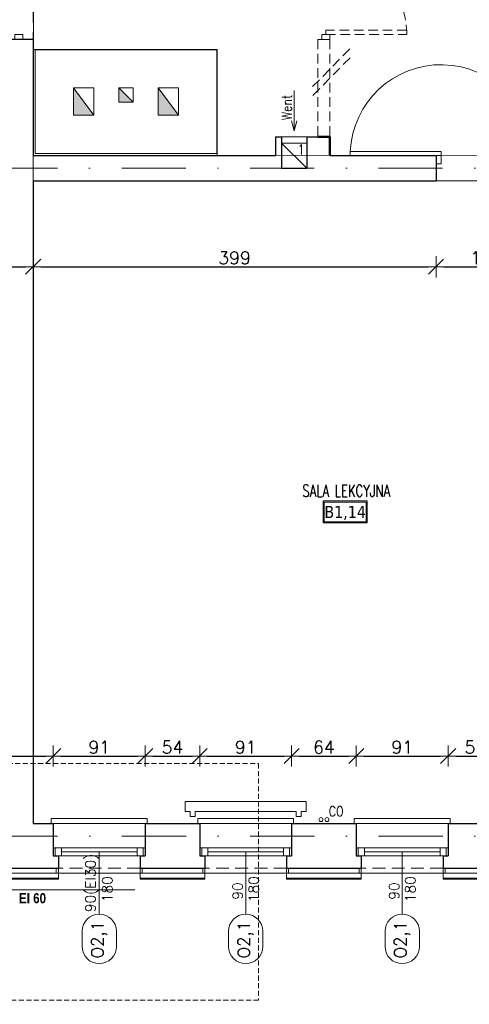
# Model space of a CAD drawing. Header units: millimetres. Extents: x 23192 to 177760, y -399809 to -79279.
# Tile 239 of 256: x 59010 to 59456, y -195768 to -194794. Entities that reach past the tile are written whole.
import ezdxf
from ezdxf.enums import TextEntityAlignment as Align

# ---------------------------------------------------------------- set-up
doc = ezdxf.new("R2010")
doc.units = ezdxf.units.MM
for name, pattern in [('2_3', [1, 0.5, -0.5]), ('CARKOVANA', [7.5, 5, -2.5]), ('DASHDOT', [25.4, 12.7, -6.35, 0, -6.35]), ('HIDDEN', [9.525, 6.35, -3.175]), ('HIDDEN2', [4.7625, 3.175, -1.5875])]:
    doc.linetypes.add(name, pattern=pattern)
doc.layers.get('0').update_dxf_attribs({"lineweight": 0})
for name, color, linetype, lineweight in [('! WYPOSAŻENIE', 252, 'Continuous', 5), ('!! 0_ Istn-okna', 6, 'Continuous', 13), ('!! 0_ Istn-sciany', 3, 'Continuous', 30), ('!! 0_ Istn-widok', 1, 'Continuous', 15), ('!! 0_Istn-armatura', 6, 'Continuous', 9), ('!! 0_Istn-cienka', 4, 'Continuous', 9), ('!! 0_Istn-drzwi', 1, 'Continuous', 13), ('!! 0_Istn-went', 5, 'Continuous', 13), ('!! 0_Opis_okna', 8, 'Continuous', 15), ('!! 0_Opis_pom', 9, 'Continuous', 13), ('!! 0_Osie', 1, 'DASHDOT', 13), ('!! 1  WYDZIELENIE PPOŻ', 252, 'Continuous', 0), ('!! 1_ tynk zewn  - nowy', 21, 'Continuous', 20), ('!! 1_drzwi-linia', 213, 'Continuous', 5), ('!! 2_ remont Ocieplenie', 4, 'ZIGZAG', 5), ('!! wymiary osi', 250, 'Continuous', 9), ('0-osie-liniA', 14, 'DASHDOT', 5), ('Dimension (ISO)', 7, 'Continuous', 25)]:
    doc.layers.add(name, color=color, linetype=linetype, lineweight=lineweight)
doc.layers.add('!! 0_Istn-grzejniki', color=7, linetype='Continuous', lineweight=0, plot=False)
doc.layers.add('Powierzchnia', color=140, linetype='Continuous', lineweight=5, plot=False)
doc.layers.add('!! 1_Wyburzenia', color=252, linetype='CARKOVANA', lineweight=13, true_color=0x696969)
doc.layers.add('!! 1_wydzieleni PPOŻ - nowe', color=7, linetype='Continuous', lineweight=50, true_color=0xff531a)
doc.layers.add('!! 2_WYBURZENIA DO REMONTU', color=7, linetype='Continuous', lineweight=0, true_color=0x4d4d4d, plot=False)
doc.styles.add('ARCHETYP', font='romans.shx', dxfattribs={"height": 15})
doc.styles.add('ARIAL', font='tahoma.ttf')
doc.styles.add('Note Text (ISO)', font='tahoma.ttf')
doc.styles.add('STYLE7', font='ARIALNB.TTF')
doc.styles.add('TXT', font='simplex.shx')
doc.linetypes.add('ZIGZAG', pattern='A,0.00254,-5.08,[131,ltypeshp.shx,S=5.08,R=0,X=-5.08,Y=0],-10.16,[131,ltypeshp.shx,S=5.08,R=180,X=5.08,Y=0],-5.08', length=20.32254)
doc.dimstyles.new('Default (ISO)', dxfattribs={"dimscale": 5, "dimtxt": 5, "dimasz": 5, "dimexe": 3.175, "dimexo": 0, "dimgap": 0.762, "dimtad": 1, "dimdec": 0, "dimrnd": 1e-08, "dimzin": 0, "dimtxsty": 'Note Text (ISO)', "dimcen": 0.09, "dimdle": 10, "dimclrd": 256, "dimclre": 256, "dimclrt": 256, "dimazin": 0, "dimtfac": 0.70104, "dimtmove": 0, "dimatfit": 3, "dimfxl": 1, "dimtolj": 1, "dimtzin": 0, "dimlwd": -1, "dimlwe": -1, "dimarcsym": 0})
doc.dimstyles.new('DIM50', dxfattribs={"dimscale": 5, "dimtxt": 2.5, "dimasz": 1.5, "dimexe": 0, "dimexo": 0, "dimgap": 0.5, "dimtad": 1, "dimdec": 4, "dimrnd": 0.5, "dimdsep": 46, "dimtxsty": 'TXT', "dimblk1": 'TICK1', "dimblk2": 'TICK1', "dimsah": 1, "dimcen": 0, "dimse1": 1, "dimse2": 1, "dimclrd": 1, "dimclre": 7, "dimclrt": 9, "dimadec": 0, "dimazin": 0, "dimtfac": 1, "dimtdec": 4, "dimtmove": 2, "dimatfit": 3, "dimldrblk": 'TICK1', "dimfxl": 1, "dimtolj": 1, "dimarcsym": 0})

# ---------------------------------------------------------------- blocks, each defined once
blk = doc.blocks.new('BLOK OSI')
at = {"layer": '0-osie-liniA', "ltscale": 5}
for points in [[(48639.25763, -195002.0883), (55442.2848, -195002.0883)], [(48639.33021, -195663.0883), (55424.2848, -195663.0883)]]:
    blk.add_lwpolyline(points, dxfattribs=at)
blk = doc.blocks.new('*D1419')
at = {"layer": 'DEFPOINTS', "color": 0, "transparency": 16777216}
for p in [(-689.8, 120.2), (510.2, 120.2), (510.2, 18.8)]:
    blk.add_point(p, dxfattribs=at)
at = {"layer": 'Dimension (ISO)', "transparency": 16777216}
for p, q in [((-689.8, 120.2), (-689.8, 2.9)), ((510.2, 120.2), (510.2, 2.9)), ((-664.8, 18.8), (485.2, 18.8))]:
    blk.add_line(p, q, dxfattribs=at)
for points in [[(-664.8, 22.9), (-664.8, 14.6), (-689.8, 18.8)], [(485.2, 22.9), (485.2, 14.6), (510.2, 18.8)]]:
    blk.add_solid(points, dxfattribs=at)
at = {"layer": 'Dimension (ISO)', "lineweight": 9, "transparency": 16777216, "insert": (-160.6, 48.6), "char_height": 25, "attachment_point": 1, "style": 'Note Text (ISO)'}
blk.add_mtext('\\A1;1200', dxfattribs=at)
blk = doc.blocks.new('1_ok-opis')
blk.add_line((0, 111.61), (0, 50))
for points in [[(-17, 128.61), (-17, 143.61)], [(17, 128.61), (17, 143.61)]]:
    blk.add_lwpolyline(points)
for centre, start, end in [((0, 143.61), 0, 180), ((0, 128.61), 180, 0)]:
    blk.add_arc(centre, 17, start, end)
at = {"style": 'ARCHETYP'}
for tag, height, rotation, p in [('NR', 12, 90, (0, 136.9)), ('NR', 12, 270, (0, 136.9)), ('SZEROKOŚĆ', 10, 90, (-8, 78.29)), ('WYSOKOŚĆ', 10, 270, (-8, 78.29)), ('WYSOKOŚĆ', 10, 90, (8, 78.29)), ('SZEROKOŚĆ', 10, 270, (8, 78.29))]:
    blk.add_attdef(tag, text='', height=height, rotation=rotation, dxfattribs=at).set_placement(p, align=Align.MIDDLE)
blk = doc.blocks.new('TICK1')
at = {"color": 0}
for p, q in [((0, -1.4), (0, 1.4)), ((0, 0), (-1, 0))]:
    blk.add_line(p, q, dxfattribs=at)
at = {"color": 2}
blk.add_line((-1, -1), (1, 1), dxfattribs=at)
blk = doc.blocks.new('*D2676')
at = {"layer": '!! wymiary osi', "color": 1, "lineweight": -2, "transparency": 16777216}
blk.add_line((57702.07, -195869.6), (60762.07, -195869.6), dxfattribs=at)
at = {"layer": 'DEFPOINTS', "color": 0, "transparency": 16777216}
for p in [(57694.57, -195657.59), (60769.57, -195657.59), (60769.57, -195869.6)]:
    blk.add_point(p, dxfattribs=at)
at = {"layer": '!! wymiary osi', "color": 1, "lineweight": -2, "transparency": 16777216, "xscale": 7.5, "yscale": 7.5, "zscale": 7.5, "rotation": 180}
blk.add_blockref('TICK1', (57694.57, -195869.6), dxfattribs=at)
at = {"layer": '!! wymiary osi', "color": 1, "lineweight": -2, "transparency": 16777216, "xscale": 7.5, "yscale": 7.5, "zscale": 7.5}
blk.add_blockref('TICK1', (60769.57, -195869.6), dxfattribs=at)
at = {"layer": '!! wymiary osi', "color": 9, "transparency": 16777216, "insert": (59232.07, -195860.85), "char_height": 12.5, "attachment_point": 5, "style": 'TXT'}
blk.add_mtext('\\A1;3075', dxfattribs=at)
blk = doc.blocks.new('*D2682')
at = {"layer": '!! wymiary osi', "color": 1, "lineweight": -2, "transparency": 16777216}
blk.add_line((58932.07, -195827.61), (59016.07, -195827.61), dxfattribs=at)
at = {"layer": 'DEFPOINTS', "color": 0, "transparency": 16777216}
for p in [(58924.57, -195589.13), (59023.57, -195589.13), (59023.57, -195827.61)]:
    blk.add_point(p, dxfattribs=at)
at = {"layer": '!! wymiary osi', "color": 1, "lineweight": -2, "transparency": 16777216, "xscale": 7.5, "yscale": 7.5, "zscale": 7.5, "rotation": 180}
blk.add_blockref('TICK1', (58924.57, -195827.61), dxfattribs=at)
at = {"layer": '!! wymiary osi', "color": 1, "lineweight": -2, "transparency": 16777216, "xscale": 7.5, "yscale": 7.5, "zscale": 7.5}
blk.add_blockref('TICK1', (59023.57, -195827.61), dxfattribs=at)
at = {"layer": '!! wymiary osi', "color": 9, "transparency": 16777216, "insert": (58974.07, -195818.86), "char_height": 12.5, "attachment_point": 5, "style": 'TXT'}
blk.add_mtext('\\A1;99', dxfattribs=at)
blk = doc.blocks.new('*D2683')
at = {"layer": '!! wymiary osi', "color": 1, "lineweight": -2, "transparency": 16777216}
blk.add_line((59031.07, -195827.61), (59891.07, -195827.61), dxfattribs=at)
at = {"layer": 'DEFPOINTS', "color": 0, "transparency": 16777216}
for p in [(59023.57, -195589.13), (59898.57, -195589.13), (59898.57, -195827.61)]:
    blk.add_point(p, dxfattribs=at)
at = {"layer": '!! wymiary osi', "color": 1, "lineweight": -2, "transparency": 16777216, "xscale": 7.5, "yscale": 7.5, "zscale": 7.5, "rotation": 180}
blk.add_blockref('TICK1', (59023.57, -195827.61), dxfattribs=at)
at = {"layer": '!! wymiary osi', "color": 1, "lineweight": -2, "transparency": 16777216, "xscale": 7.5, "yscale": 7.5, "zscale": 7.5}
blk.add_blockref('TICK1', (59898.57, -195827.61), dxfattribs=at)
at = {"layer": '!! wymiary osi', "color": 9, "transparency": 16777216, "insert": (59461.07, -195818.86), "char_height": 12.5, "attachment_point": 5, "style": 'TXT'}
blk.add_mtext('\\A1;875', dxfattribs=at)
blk = doc.blocks.new('*D2704')
at = {"layer": '!! wymiary osi', "color": 1, "lineweight": -2, "transparency": 16777216}
blk.add_line((58932.07, -195522.3), (59036.07, -195522.3), dxfattribs=at)
at = {"layer": 'DEFPOINTS', "color": 0, "transparency": 16777216}
for p in [(59043.57, -195522.3), (58924.57, -195589.13), (59043.57, -195589.13)]:
    blk.add_point(p, dxfattribs=at)
at = {"layer": '!! wymiary osi', "color": 1, "lineweight": -2, "transparency": 16777216, "xscale": 7.5, "yscale": 7.5, "zscale": 7.5, "rotation": 180}
blk.add_blockref('TICK1', (58924.57, -195522.3), dxfattribs=at)
at = {"layer": '!! wymiary osi', "color": 1, "lineweight": -2, "transparency": 16777216, "xscale": 7.5, "yscale": 7.5, "zscale": 7.5}
blk.add_blockref('TICK1', (59043.57, -195522.3), dxfattribs=at)
at = {"layer": '!! wymiary osi', "color": 9, "transparency": 16777216, "insert": (58984.07, -195513.55), "char_height": 12.5, "attachment_point": 5, "style": 'TXT'}
blk.add_mtext('\\A1;119', dxfattribs=at)
blk = doc.blocks.new('*D2705')
at = {"layer": '!! wymiary osi', "color": 1, "lineweight": -2, "transparency": 16777216}
blk.add_line((59051.07, -195522.3), (59127.07, -195522.3), dxfattribs=at)
at = {"layer": 'DEFPOINTS', "color": 0, "transparency": 16777216}
for p in [(59134.57, -195522.3), (59043.57, -195589.13), (59134.57, -195589.13)]:
    blk.add_point(p, dxfattribs=at)
at = {"layer": '!! wymiary osi', "color": 1, "lineweight": -2, "transparency": 16777216, "xscale": 7.5, "yscale": 7.5, "zscale": 7.5, "rotation": 180}
blk.add_blockref('TICK1', (59043.57, -195522.3), dxfattribs=at)
at = {"layer": '!! wymiary osi', "color": 1, "lineweight": -2, "transparency": 16777216, "xscale": 7.5, "yscale": 7.5, "zscale": 7.5}
blk.add_blockref('TICK1', (59134.57, -195522.3), dxfattribs=at)
at = {"layer": '!! wymiary osi', "color": 9, "transparency": 16777216, "insert": (59089.07, -195513.55), "char_height": 12.5, "attachment_point": 5, "style": 'TXT'}
blk.add_mtext('\\A1;91', dxfattribs=at)
blk = doc.blocks.new('*D2706')
at = {"layer": '!! wymiary osi', "color": 1, "lineweight": -2, "transparency": 16777216}
blk.add_line((59142.07, -195522.3), (59181.07, -195522.3), dxfattribs=at)
at = {"layer": 'DEFPOINTS', "color": 0, "transparency": 16777216}
for p in [(59188.57, -195522.3), (59134.57, -195589.13), (59188.57, -195589.13)]:
    blk.add_point(p, dxfattribs=at)
at = {"layer": '!! wymiary osi', "color": 1, "lineweight": -2, "transparency": 16777216, "xscale": 7.5, "yscale": 7.5, "zscale": 7.5, "rotation": 180}
blk.add_blockref('TICK1', (59134.57, -195522.3), dxfattribs=at)
at = {"layer": '!! wymiary osi', "color": 1, "lineweight": -2, "transparency": 16777216, "xscale": 7.5, "yscale": 7.5, "zscale": 7.5}
blk.add_blockref('TICK1', (59188.57, -195522.3), dxfattribs=at)
at = {"layer": '!! wymiary osi', "color": 9, "transparency": 16777216, "insert": (59161.57, -195513.55), "char_height": 12.5, "attachment_point": 5, "style": 'TXT'}
blk.add_mtext('\\A1;54', dxfattribs=at)
blk = doc.blocks.new('*D2707')
at = {"layer": '!! wymiary osi', "color": 1, "lineweight": -2, "transparency": 16777216}
blk.add_line((59196.07, -195522.3), (59272.07, -195522.3), dxfattribs=at)
at = {"layer": 'DEFPOINTS', "color": 0, "transparency": 16777216}
for p in [(59279.57, -195522.3), (59188.57, -195589.13), (59279.57, -195592.74)]:
    blk.add_point(p, dxfattribs=at)
at = {"layer": '!! wymiary osi', "color": 1, "lineweight": -2, "transparency": 16777216, "xscale": 7.5, "yscale": 7.5, "zscale": 7.5, "rotation": 180}
blk.add_blockref('TICK1', (59188.57, -195522.3), dxfattribs=at)
at = {"layer": '!! wymiary osi', "color": 1, "lineweight": -2, "transparency": 16777216, "xscale": 7.5, "yscale": 7.5, "zscale": 7.5}
blk.add_blockref('TICK1', (59279.57, -195522.3), dxfattribs=at)
at = {"layer": '!! wymiary osi', "color": 9, "transparency": 16777216, "insert": (59234.07, -195513.55), "char_height": 12.5, "attachment_point": 5, "style": 'TXT'}
blk.add_mtext('\\A1;91', dxfattribs=at)
blk = doc.blocks.new('*D2708')
at = {"layer": '!! wymiary osi', "color": 1, "lineweight": -2, "transparency": 16777216}
blk.add_line((59287.07, -195522.3), (59336.07, -195522.3), dxfattribs=at)
at = {"layer": 'DEFPOINTS', "color": 0, "transparency": 16777216}
for p in [(59343.57, -195522.3), (59279.57, -195592.74), (59343.57, -195592.74)]:
    blk.add_point(p, dxfattribs=at)
at = {"layer": '!! wymiary osi', "color": 1, "lineweight": -2, "transparency": 16777216, "xscale": 7.5, "yscale": 7.5, "zscale": 7.5, "rotation": 180}
blk.add_blockref('TICK1', (59279.57, -195522.3), dxfattribs=at)
at = {"layer": '!! wymiary osi', "color": 1, "lineweight": -2, "transparency": 16777216, "xscale": 7.5, "yscale": 7.5, "zscale": 7.5}
blk.add_blockref('TICK1', (59343.57, -195522.3), dxfattribs=at)
at = {"layer": '!! wymiary osi', "color": 9, "transparency": 16777216, "insert": (59311.57, -195513.55), "char_height": 12.5, "attachment_point": 5, "style": 'TXT'}
blk.add_mtext('\\A1;64', dxfattribs=at)
blk = doc.blocks.new('*D2709')
at = {"layer": '!! wymiary osi', "color": 1, "lineweight": -2, "transparency": 16777216}
blk.add_line((59351.07, -195522.3), (59427.07, -195522.3), dxfattribs=at)
at = {"layer": 'DEFPOINTS', "color": 0, "transparency": 16777216}
for p in [(59434.57, -195522.3), (59343.57, -195592.74), (59434.57, -195592.74)]:
    blk.add_point(p, dxfattribs=at)
at = {"layer": '!! wymiary osi', "color": 1, "lineweight": -2, "transparency": 16777216, "xscale": 7.5, "yscale": 7.5, "zscale": 7.5, "rotation": 180}
blk.add_blockref('TICK1', (59343.57, -195522.3), dxfattribs=at)
at = {"layer": '!! wymiary osi', "color": 1, "lineweight": -2, "transparency": 16777216, "xscale": 7.5, "yscale": 7.5, "zscale": 7.5}
blk.add_blockref('TICK1', (59434.57, -195522.3), dxfattribs=at)
at = {"layer": '!! wymiary osi', "color": 9, "transparency": 16777216, "insert": (59389.07, -195513.55), "char_height": 12.5, "attachment_point": 5, "style": 'TXT'}
blk.add_mtext('\\A1;91', dxfattribs=at)
blk = doc.blocks.new('*D2710')
at = {"layer": '!! wymiary osi', "color": 1, "lineweight": -2, "transparency": 16777216}
blk.add_line((59442.07, -195522.3), (59481.07, -195522.3), dxfattribs=at)
at = {"layer": 'DEFPOINTS', "color": 0, "transparency": 16777216}
for p in [(59488.57, -195522.3), (59434.57, -195592.74), (59488.57, -195592.74)]:
    blk.add_point(p, dxfattribs=at)
at = {"layer": '!! wymiary osi', "color": 1, "lineweight": -2, "transparency": 16777216, "xscale": 7.5, "yscale": 7.5, "zscale": 7.5, "rotation": 180}
blk.add_blockref('TICK1', (59434.57, -195522.3), dxfattribs=at)
at = {"layer": '!! wymiary osi', "color": 1, "lineweight": -2, "transparency": 16777216, "xscale": 7.5, "yscale": 7.5, "zscale": 7.5}
blk.add_blockref('TICK1', (59488.57, -195522.3), dxfattribs=at)
at = {"layer": '!! wymiary osi', "color": 9, "transparency": 16777216, "insert": (59461.57, -195513.55), "char_height": 12.5, "attachment_point": 5, "style": 'TXT'}
blk.add_mtext('\\A1;54', dxfattribs=at)
blk = doc.blocks.new('*D2737')
at = {"layer": '!! wymiary osi', "color": 1, "lineweight": -2, "transparency": 16777216}
blk.add_line((58932.07, -195038.07), (59016.07, -195038.07), dxfattribs=at)
at = {"layer": 'DEFPOINTS', "color": 0, "transparency": 16777216}
for p in [(58924.57, -194946.13), (59023.57, -194953.13), (59023.57, -195038.07)]:
    blk.add_point(p, dxfattribs=at)
at = {"layer": '!! wymiary osi', "color": 1, "lineweight": -2, "transparency": 16777216, "xscale": 7.5, "yscale": 7.5, "zscale": 7.5, "rotation": 180}
blk.add_blockref('TICK1', (58924.57, -195038.07), dxfattribs=at)
at = {"layer": '!! wymiary osi', "color": 1, "lineweight": -2, "transparency": 16777216, "xscale": 7.5, "yscale": 7.5, "zscale": 7.5}
blk.add_blockref('TICK1', (59023.57, -195038.07), dxfattribs=at)
at = {"layer": '!! wymiary osi', "color": 9, "transparency": 16777216, "insert": (58974.07, -195029.32), "char_height": 12.5, "attachment_point": 5, "style": 'TXT'}
blk.add_mtext('\\A1;99', dxfattribs=at)
blk = doc.blocks.new('*D2738')
at = {"layer": '!! wymiary osi', "color": 1, "lineweight": -2, "transparency": 16777216}
blk.add_line((59031.07, -195038.07), (59415.07, -195038.07), dxfattribs=at)
at = {"layer": 'DEFPOINTS', "color": 0, "transparency": 16777216}
for p in [(59023.57, -194953.13), (59422.57, -194953.13), (59422.57, -195038.07)]:
    blk.add_point(p, dxfattribs=at)
at = {"layer": '!! wymiary osi', "color": 1, "lineweight": -2, "transparency": 16777216, "xscale": 7.5, "yscale": 7.5, "zscale": 7.5, "rotation": 180}
blk.add_blockref('TICK1', (59023.57, -195038.07), dxfattribs=at)
at = {"layer": '!! wymiary osi', "color": 1, "lineweight": -2, "transparency": 16777216, "xscale": 7.5, "yscale": 7.5, "zscale": 7.5}
blk.add_blockref('TICK1', (59422.57, -195038.07), dxfattribs=at)
at = {"layer": '!! wymiary osi', "color": 9, "transparency": 16777216, "insert": (59223.07, -195029.32), "char_height": 12.5, "attachment_point": 5, "style": 'TXT'}
blk.add_mtext('\\A1;399', dxfattribs=at)
blk = doc.blocks.new('*D2739')
at = {"layer": '!! wymiary osi', "color": 1, "lineweight": -2, "transparency": 16777216}
blk.add_line((59430.07, -195038.07), (59515.07, -195038.07), dxfattribs=at)
at = {"layer": 'DEFPOINTS', "color": 0, "transparency": 16777216}
for p in [(59422.57, -194953.13), (59522.57, -194953.13), (59522.57, -195038.07)]:
    blk.add_point(p, dxfattribs=at)
at = {"layer": '!! wymiary osi', "color": 1, "lineweight": -2, "transparency": 16777216, "xscale": 7.5, "yscale": 7.5, "zscale": 7.5, "rotation": 180}
blk.add_blockref('TICK1', (59422.57, -195038.07), dxfattribs=at)
at = {"layer": '!! wymiary osi', "color": 1, "lineweight": -2, "transparency": 16777216, "xscale": 7.5, "yscale": 7.5, "zscale": 7.5}
blk.add_blockref('TICK1', (59522.57, -195038.07), dxfattribs=at)
at = {"layer": '!! wymiary osi', "color": 9, "transparency": 16777216, "insert": (59472.57, -195029.32), "char_height": 12.5, "attachment_point": 5, "style": 'TXT'}
blk.add_mtext('\\A1;100', dxfattribs=at)
blk = doc.blocks.new('A$C11ef928a')
at = {"layer": 'Dimension (ISO)', "lineweight": 9}
dim = blk.add_linear_dim(base=(510.2, 18.8), p1=(-689.8, 120.2), p2=(510.2, 120.2), angle=180, dimstyle='Default (ISO)', override={"dimdec": 0, "dimlfac": 1, "dimtp": 0, "dimtm": 0, "dimtdec": 2, "dimtofl": 0, "dimatfit": 1}, dxfattribs=at)
dim.commit()
dim.dimension.update_dxf_attribs({"geometry": '*D1419', "text_midpoint": (-125.7, 18.8), "dimtype": 128})

msp = doc.modelspace()

# ---------------------------------------------------------------- hatches: boundary and pattern name
at = {"layer": '!! 0_Istn-went'}
for points in [[(59063.56735, -194861.12813), (59063.56735, -194888.12813), (59083.56735, -194888.12813)], [(59122.56735, -194875.12813), (59108.56735, -194861.12813), (59108.56735, -194875.12813)], [(59147.56735, -194888.12813), (59167.56735, -194888.12813), (59147.56735, -194861.12813)]]:
    msp.add_hatch(color=256, dxfattribs=at).paths.add_polyline_path(points)

# ---------------------------------------------------------------- linework, layer by layer
at = {"layer": '!! 0_ Istn-okna'}
for points in [[(59043.56735, -195613.12813), (59134.56735, -195613.12813)], [(59188.56735, -195613.12813), (59279.56735, -195613.12813)], [(59343.56735, -195613.12813), (59434.56735, -195613.12813)], [(59043.56735, -195621.12813), (59134.56735, -195621.12813)], [(59051.56735, -195617.12813), (59126.56735, -195617.12813)], [(59188.56735, -195621.12813), (59279.56735, -195621.12813)], [(59196.56735, -195617.12813), (59271.56735, -195617.12813)], [(59343.56735, -195621.12813), (59434.56735, -195621.12813)], [(59351.56735, -195617.12813), (59426.56735, -195617.12813)]]:
    msp.add_lwpolyline(points, dxfattribs=at)
for points in [[(59045.56735, -195621.12813), (59051.56735, -195621.12813), (59051.56735, -195613.12813), (59045.56735, -195613.12813)], [(59126.56735, -195621.12813), (59132.56735, -195621.12813), (59132.56735, -195613.12813), (59126.56735, -195613.12813)], [(59190.56735, -195621.12813), (59196.56735, -195621.12813), (59196.56735, -195613.12813), (59190.56735, -195613.12813)], [(59271.56735, -195621.12813), (59277.56735, -195621.12813), (59277.56735, -195613.12813), (59271.56735, -195613.12813)], [(59345.56735, -195621.12813), (59351.56735, -195621.12813), (59351.56735, -195613.12813), (59345.56735, -195613.12813)], [(59426.56735, -195621.12813), (59432.56735, -195621.12813), (59432.56735, -195613.12813), (59426.56735, -195613.12813)]]:
    msp.add_lwpolyline(points, close=True, dxfattribs=at)
at = {"layer": '!! 0_ Istn-sciany'}
for points in [[(59023.56735, -194813.12813), (58979.56735, -194813.12813)], [(59023.56735, -194813.12813), (59023.56735, -194928.12813)], [(59025.56735, -194823.12813), (59205.56735, -194823.12813)], [(59205.56735, -194823.12813), (59205.56735, -194926.12813)], [(59263.56735, -194909.62813), (59263.56735, -194928.12813)], [(59263.56735, -194909.62813), (59269.56735, -194909.62813)], [(59269.56735, -194909.62813), (59269.56735, -194940.62813)], [(59294.56735, -194909.62813), (59294.56735, -194940.62813)], [(59294.56735, -194909.62813), (59305.56735, -194909.62813)], [(59023.56735, -194928.12813), (59263.56735, -194928.12813)], [(59317.56735, -194928.12813), (59422.56735, -194928.12813)], [(59422.56735, -194928.12813), (59422.56735, -194953.12813)], [(59269.56735, -194940.62813), (59294.56735, -194940.62813)], [(59023.56735, -194953.12813), (59422.56735, -194953.12813)], [(59023.56735, -194953.12813), (59023.56735, -195589.12813)], [(59023.56735, -195589.12813), (59043.56735, -195589.12813)], [(59043.56735, -195589.12813), (59043.56735, -195621.12813)], [(59134.56735, -195589.12813), (59188.56735, -195589.12813)], [(59134.56735, -195589.12813), (59134.56735, -195621.12813)], [(59188.56735, -195589.12813), (59188.56735, -195621.12813)], [(59279.56735, -195589.12813), (59343.56735, -195589.12813)], [(59279.56735, -195589.12813), (59279.56735, -195621.12813)], [(59343.56735, -195589.12813), (59343.56735, -195621.12813)], [(59434.56735, -195589.12813), (59488.56735, -195589.12813)], [(59434.56735, -195589.12813), (59434.56735, -195621.12813)], [(59043.56735, -195621.12813), (59048.56735, -195621.12813)], [(59048.56735, -195621.12813), (59048.56735, -195633.12813)], [(59129.56735, -195621.12813), (59134.56735, -195621.12813)], [(59129.56735, -195621.12813), (59129.56735, -195633.12813)], [(59188.56735, -195621.12813), (59193.56735, -195621.12813)], [(59193.56735, -195621.12813), (59193.56735, -195633.12813)], [(59274.56735, -195621.12813), (59279.56735, -195621.12813)], [(59274.56735, -195621.12813), (59274.56735, -195633.12813)], [(59343.56735, -195621.12813), (59348.56735, -195621.12813)], [(59348.56735, -195621.12813), (59348.56735, -195633.12813)], [(59429.56735, -195621.12813), (59434.56735, -195621.12813)], [(59429.56735, -195621.12813), (59429.56735, -195633.12813)], [(58979.56735, -195633.12813), (59048.56735, -195633.12813)], [(59129.56735, -195633.12813), (59193.56735, -195633.12813)], [(59274.56735, -195633.12813), (59348.56735, -195633.12813)], [(59429.56735, -195633.12813), (59493.56735, -195633.12813)]]:
    msp.add_lwpolyline(points, dxfattribs=at)
at = {"layer": '!! 0_ Istn-widok', "linetype": 'HIDDEN', "ltscale": 3}
msp.add_lwpolyline([(59023.56735, -194663.12813), (59023.56735, -194813.12813)], dxfattribs=at)
at = {"layer": '!! 0_ Istn-widok'}
for points in [[(59025.56735, -194823.12813), (59025.56735, -194926.12813)], [(59023.56735, -194928.12813), (59023.56735, -194953.12813)], [(59025.56735, -194926.12813), (59205.56735, -194926.12813)], [(59041.56735, -195584.12813), (59136.56735, -195584.12813)], [(59041.56735, -195589.12813), (59041.56735, -195584.12813)], [(59136.56735, -195589.12813), (59136.56735, -195584.12813)], [(59186.56735, -195584.12813), (59281.56735, -195584.12813)], [(59186.56735, -195589.12813), (59186.56735, -195584.12813)], [(59281.56735, -195589.12813), (59281.56735, -195584.12813)], [(59341.56735, -195584.12813), (59436.56735, -195584.12813)], [(59341.56735, -195589.12813), (59341.56735, -195584.12813)], [(59436.56735, -195589.12813), (59436.56735, -195584.12813)], [(59046.56735, -195633.12813), (59046.56735, -195638.12813)], [(59131.56735, -195638.12813), (59046.56735, -195638.12813)], [(59131.56735, -195633.12813), (59131.56735, -195638.12813)], [(59191.56735, -195633.12813), (59191.56735, -195638.12813)], [(59276.56735, -195638.12813), (59191.56735, -195638.12813)], [(59276.56735, -195633.12813), (59276.56735, -195638.12813)], [(59346.56735, -195633.12813), (59346.56735, -195638.12813)], [(59431.56735, -195638.12813), (59346.56735, -195638.12813)], [(59431.56735, -195633.12813), (59431.56735, -195638.12813)]]:
    msp.add_lwpolyline(points, dxfattribs=at)
at = {"layer": '!! 0_Istn-armatura'}
for centre in [(59308.56735, -195585.12813), (59314.56735, -195585.12813)]:
    msp.add_circle(centre, 2, dxfattribs=at)
at = {"layer": '!! 0_Istn-cienka', "linetype": 'HIDDEN', "ltscale": 2}
for points in [[(59043.56735, -195589.12813), (59134.56735, -195589.12813)], [(59188.56735, -195589.12813), (59279.56735, -195589.12813)], [(59343.56735, -195589.12813), (59434.56735, -195589.12813)], [(59129.56735, -195633.12813), (59048.56735, -195633.12813)], [(59274.56735, -195633.12813), (59193.56735, -195633.12813)], [(59429.56735, -195633.12813), (59348.56735, -195633.12813)]]:
    msp.add_lwpolyline(points, dxfattribs=at)
at = {"layer": '!! 0_Istn-drzwi'}
for points in [[(59337.56735, -194924.12813), (59427.56735, -194924.12813), (59427.56735, -194928.12813), (59337.56735, -194928.12813)], [(59427.56735, -194936.12813), (59422.56735, -194936.12813), (59422.56735, -194928.12813), (59427.56735, -194928.12813)]]:
    msp.add_lwpolyline(points, close=True, dxfattribs=at)
msp.add_arc((59427.56735, -194928.12813), 90, 0.00000004, 177.45268182, dxfattribs=at)
at = {"layer": '!! 0_Istn-grzejniki'}
msp.add_lwpolyline([(59179.06735, -195582.12813), (59179.06735, -195577.12813), (59174.06735, -195577.12813), (59174.06735, -195567.12813), (59294.06735, -195567.12813), (59294.06735, -195577.12813), (59289.06735, -195577.12813), (59289.06735, -195582.12813), (59284.06735, -195582.12813), (59284.06735, -195577.12813), (59184.06735, -195577.12813), (59184.06735, -195582.12813)], close=True, dxfattribs=at)
at = {"layer": '!! 0_Istn-went'}
for points in [[(59063.56735, -194861.12813), (59083.56735, -194861.12813)], [(59063.56735, -194861.12813), (59063.56735, -194888.12813)], [(59063.56735, -194861.12813), (59083.56735, -194888.12813)], [(59083.56735, -194861.12813), (59083.56735, -194888.12813)], [(59108.56735, -194861.12813), (59122.56735, -194861.12813)], [(59108.56735, -194861.12813), (59108.56735, -194875.12813)], [(59108.56735, -194861.12813), (59122.56735, -194875.12813)], [(59122.56735, -194861.12813), (59122.56735, -194875.12813)], [(59147.56735, -194861.12813), (59167.56735, -194861.12813)], [(59147.56735, -194861.12813), (59147.56735, -194888.12813)], [(59147.56735, -194861.12813), (59167.56735, -194888.12813)], [(59167.56735, -194861.12813), (59167.56735, -194888.12813)], [(59282.06735, -194863.67108), (59282.06735, -194903.7176)], [(59108.56735, -194875.12813), (59122.56735, -194875.12813)], [(59063.56735, -194888.12813), (59083.56735, -194888.12813)], [(59147.56735, -194888.12813), (59167.56735, -194888.12813)], [(59282.06735, -194903.7176), (59279.38786, -194893.7176)], [(59282.06735, -194903.7176), (59284.74684, -194893.7176)], [(59269.56735, -194909.62813), (59294.56735, -194909.62813)], [(59269.56735, -194915.62813), (59294.56735, -194940.62813)]]:
    msp.add_lwpolyline(points, dxfattribs=at)
msp.add_lwpolyline([(59269.56735, -194915.62813), (59294.56735, -194915.62813), (59294.56735, -194940.62813), (59269.56735, -194940.62813)], close=True, dxfattribs=at)
at = {"layer": '!! 0_Opis_pom', "ltscale": 0.7}
for points in [[(59310.78805, -195291.61534), (59354.30805, -195291.61534), (59354.30805, -195269.85534), (59310.78805, -195269.85534)], [(59311.87605, -195290.52734), (59353.22005, -195290.52734), (59353.22005, -195270.94334), (59311.87605, -195270.94334)]]:
    msp.add_lwpolyline(points, close=True, dxfattribs=at)
at = {"layer": '!! 1  WYDZIELENIE PPOŻ', "color": 20, "linetype": '2_3', "ltscale": 10, "true_color": 0xf65c09, "const_width": 1}
msp.add_lwpolyline([(58924.56735, -195654.71622), (59124.56735, -195654.71622)], dxfattribs=at)
at = {"layer": '!! 1_ tynk zewn  - nowy'}
for points in [[(59048.56735, -195644.12813), (59048.56735, -195633.12813)], [(59129.56735, -195644.12813), (59129.56735, -195633.12813)], [(59193.56735, -195644.12813), (59193.56735, -195633.12813)], [(59274.56735, -195644.12813), (59274.56735, -195633.12813)], [(59348.56735, -195644.12813), (59348.56735, -195633.12813)], [(59429.56735, -195644.12813), (59429.56735, -195633.12813)], [(59048.56735, -195643.12813), (58900.56735, -195643.12813)], [(59048.56735, -195644.12813), (58900.56735, -195644.12813)], [(59193.56735, -195643.12813), (59129.56735, -195643.12813)], [(59193.56735, -195644.12813), (59129.56735, -195644.12813)], [(59348.56735, -195643.12813), (59274.56735, -195643.12813)], [(59348.56735, -195644.12813), (59274.56735, -195644.12813)], [(59493.56735, -195643.12813), (59429.56735, -195643.12813)], [(59493.56735, -195644.12813), (59429.56735, -195644.12813)]]:
    msp.add_lwpolyline(points, dxfattribs=at)
at = {"layer": '!! 1_drzwi-linia'}
msp.add_lwpolyline([(59013.56735, -194808.12813), (59013.56735, -194813.12813), (59005.56735, -194813.12813), (59005.56735, -194808.12813)], close=True, dxfattribs=at)
at = {"layer": '!! 1_Wyburzenia'}
msp.add_lwpolyline([(58510.88839, -195529.59437), (59246.90522, -195529.59437), (59246.90522, -195763.99056), (58510.88839, -195763.99056)], close=True, dxfattribs=at)
at = {"layer": '!! 1_wydzieleni PPOŻ - nowe'}
msp.add_lwpolyline([(59305.56735, -194909.62813), (59317.56735, -194909.62813), (59317.56735, -194928.12813)], dxfattribs=at)
at = {"layer": '!! 2_ remont Ocieplenie', "linetype": 'ZIGZAG', "ltscale": 0.75}
for points in [[(59048.56735, -195638.12813), (58900.56735, -195638.12813)], [(59193.56735, -195638.12813), (59129.56735, -195638.12813)], [(59348.56735, -195638.12813), (59274.56735, -195638.12813)], [(59493.56735, -195638.12813), (59429.56735, -195638.12813)]]:
    msp.add_lwpolyline(points, dxfattribs=at)
at = {"layer": '!! 2_WYBURZENIA DO REMONTU', "linetype": 'HIDDEN2', "ltscale": 3}
for points in [[(59393.56735, -194804.12813), (59313.56735, -194804.12813), (59313.56735, -194808.12813), (59393.56735, -194808.12813)], [(59317.56735, -194808.12813), (59317.56735, -194813.12813), (59309.56735, -194813.12813), (59309.56735, -194808.12813)]]:
    msp.add_lwpolyline(points, close=True, dxfattribs=at)
for points in [[(59305.56735, -194813.12813), (59317.56735, -194813.12813)], [(59305.56735, -194813.12813), (59305.56735, -194909.62813)], [(59317.56735, -194813.12813), (59317.56735, -194928.12813)], [(59300.33893, -194859.86768), (59339.45196, -194820.04801)], [(59300.70587, -194868.59602), (59339.8189, -194828.77634)]]:
    msp.add_lwpolyline(points, dxfattribs=at)
msp.add_arc((59313.56735, -194808.12813), 80, 359.99999996, 89.99999996, dxfattribs=at)
at = {"layer": 'Powierzchnia'}
for points in [[(59023.82098, -194653.12813), (61412.06735, -194656.95767), (61412.06735, -194931.3767), (59205.82098, -194927.54716), (59205.82098, -194823.12813), (59023.82098, -194823.12813)], [(59023.56735, -195589.12813), (59898.56735, -195589.12813), (59898.56735, -194953.12813), (59023.56735, -194953.12813)]]:
    msp.add_lwpolyline(points, close=True, dxfattribs=at)

# ---------------------------------------------------------------- block references
at = {"layer": '!! 0_Opis_okna'}
ref = msp.add_blockref('1_ok-opis', (59089.06735, -195567.12813), dxfattribs=dict(at, rotation=180))
ref.add_attrib('SZEROKOŚĆ', '90(EI30)', dxfattribs={"layer": '0', "height": 10, "rotation": 90, "style": 'ARCHETYP'}).set_placement((59081.06735, -195647.89948), align=Align.MIDDLE)
ref.add_attrib('WYSOKOŚĆ', '180', dxfattribs={"layer": '0', "height": 10, "rotation": 90, "style": 'ARCHETYP'}).set_placement((59097.06735, -195654.07509), align=Align.MIDDLE)
ref.add_attrib('NR', 'O2,1', dxfattribs={"layer": '0', "height": 12, "rotation": 90, "style": 'ARCHETYP'}).set_placement((59089.06735, -195704.02958), align=Align.MIDDLE)
ref = msp.add_blockref('1_ok-opis', (59234.06735, -195567.12813), dxfattribs=dict(at, rotation=180))
ref.add_attrib('SZEROKOŚĆ', '90', dxfattribs={"layer": '0', "height": 10, "rotation": 90, "style": 'ARCHETYP'}).set_placement((59226.06735, -195655.84854), align=Align.MIDDLE)
ref.add_attrib('WYSOKOŚĆ', '180', dxfattribs={"layer": '0', "height": 10, "rotation": 90, "style": 'ARCHETYP'}).set_placement((59242.06735, -195654.07509), align=Align.MIDDLE)
ref.add_attrib('NR', 'O2,1', dxfattribs={"layer": '0', "height": 12, "rotation": 90, "style": 'ARCHETYP'}).set_placement((59234.06735, -195704.02958), align=Align.MIDDLE)
ref = msp.add_blockref('1_ok-opis', (59389.06735, -195567.12813), dxfattribs=dict(at, rotation=180))
ref.add_attrib('SZEROKOŚĆ', '90', dxfattribs={"layer": '0', "height": 10, "rotation": 90, "style": 'ARCHETYP'}).set_placement((59381.06735, -195655.84854), align=Align.MIDDLE)
ref.add_attrib('WYSOKOŚĆ', '180', dxfattribs={"layer": '0', "height": 10, "rotation": 90, "style": 'ARCHETYP'}).set_placement((59397.06735, -195654.07509), align=Align.MIDDLE)
ref.add_attrib('NR', 'O2,1', dxfattribs={"layer": '0', "height": 12, "rotation": 90, "style": 'ARCHETYP'}).set_placement((59389.06735, -195704.02958), align=Align.MIDDLE)
at = {"layer": '!! 0_Osie'}
msp.add_blockref('BLOK OSI', (8819.85593, 61.46017), dxfattribs=at)
at = {"xscale": -0.1, "yscale": 0.1, "zscale": 0.1, "rotation": 90}
msp.add_blockref('A$C11ef928a', (82225.12684, -195364.3052), dxfattribs=at)

# ---------------------------------------------------------------- texts
at = {"layer": '! WYPOSAŻENIE', "color": 20, "true_color": 0xf65c09, "insert": (59009.62188, -195657.97639), "char_height": 10, "attachment_point": 1, "style": 'STYLE7'}
msp.add_mtext_dynamic_manual_height_columns('EI 60', width=58.1261145, gutter_width=75, heights=[0], dxfattribs=at)
at = {"layer": '!! 0_Istn-armatura', "style": 'ARCHETYP', "width": 0.8}
msp.add_text('CO', height=10, rotation=0.00000004, dxfattribs=at).set_placement((59316.36674, -195581.94613))
at = {"layer": '!! 0_Istn-went', "style": 'ARCHETYP', "width": 0.8}
for s, rotation, p in [('Went', 89.99999996, (59279.73712, -194893.04785)), ('1', 0.00000004, (59285.68792, -194927.1678))]:
    msp.add_text(s, height=10, rotation=rotation, dxfattribs=at).set_placement(p)
at = {"layer": '!! 0_Opis_pom', "ltscale": 0.7, "style": 'TXT', "width": 0.7}
msp.add_text('SALA LEKCYJNA', height=12, dxfattribs=at).set_placement((59333.66318, -195265.80903), align=Align.CENTER)
at = {"layer": '!! 0_Opis_pom', "ltscale": 0.7, "style": 'ARIAL'}
msp.add_attdef('B1,14', text='', height=11.968, dxfattribs=at).set_placement((59332.54805, -195280.73534), align=Align.MIDDLE_CENTER)

# ---------------------------------------------------------------- dimensions: what is measured, and where the dimension line sits
at = {"layer": '!! wymiary osi'}
for base, p1, p2, picture, middle in [((59023.56735, -195038.07353), (58924.56735, -194946.12813), (59023.56735, -194953.12813), '*D2737', (58974.06735, -195029.32353)), ((59422.56735, -195038.07353), (59023.56735, -194953.12813), (59422.56735, -194953.12813), '*D2738', (59223.06735, -195029.32353)), ((59522.56735, -195038.07353), (59422.56735, -194953.12813), (59522.56735, -194953.12813), '*D2739', (59472.56735, -195029.32353)), ((59043.56735, -195522.2998), (58924.56735, -195589.12813), (59043.56735, -195589.12813), '*D2704', (58984.06735, -195513.5498)), ((59134.56735, -195522.2998), (59043.56735, -195589.12813), (59134.56735, -195589.12813), '*D2705', (59089.06735, -195513.5498)), ((59188.56735, -195522.2998), (59134.56735, -195589.12813), (59188.56735, -195589.12813), '*D2706', (59161.56735, -195513.5498)), ((59279.56735, -195522.2998), (59188.56735, -195589.12813), (59279.56735, -195592.7438), '*D2707', (59234.06735, -195513.5498)), ((59343.56735, -195522.2998), (59279.56735, -195592.7438), (59343.56735, -195592.7438), '*D2708', (59311.56735, -195513.5498)), ((59434.56735, -195522.2998), (59343.56735, -195592.7438), (59434.56735, -195592.7438), '*D2709', (59389.06735, -195513.5498)), ((59488.56735, -195522.2998), (59434.56735, -195592.7438), (59488.56735, -195592.7438), '*D2710', (59461.56735, -195513.5498)), ((59023.56735, -195827.61399), (58924.56735, -195589.12813), (59023.56735, -195589.12813), '*D2682', (58974.06735, -195818.86399)), ((59898.56735, -195827.61399), (59023.56735, -195589.12813), (59898.56735, -195589.12813), '*D2683', (59461.06735, -195818.86399)), ((60769.56735, -195869.60485), (57694.56735, -195657.58663), (60769.56735, -195657.58663), '*D2676', (59232.06735, -195860.85485))]:
    dim = msp.add_linear_dim(base=base, p1=p1, p2=p2, dimstyle='DIM50', dxfattribs=at)
    dim.commit()
    dim.dimension.update_dxf_attribs({"geometry": picture, "text_midpoint": middle})

doc.saveas('drawing.dxf')
